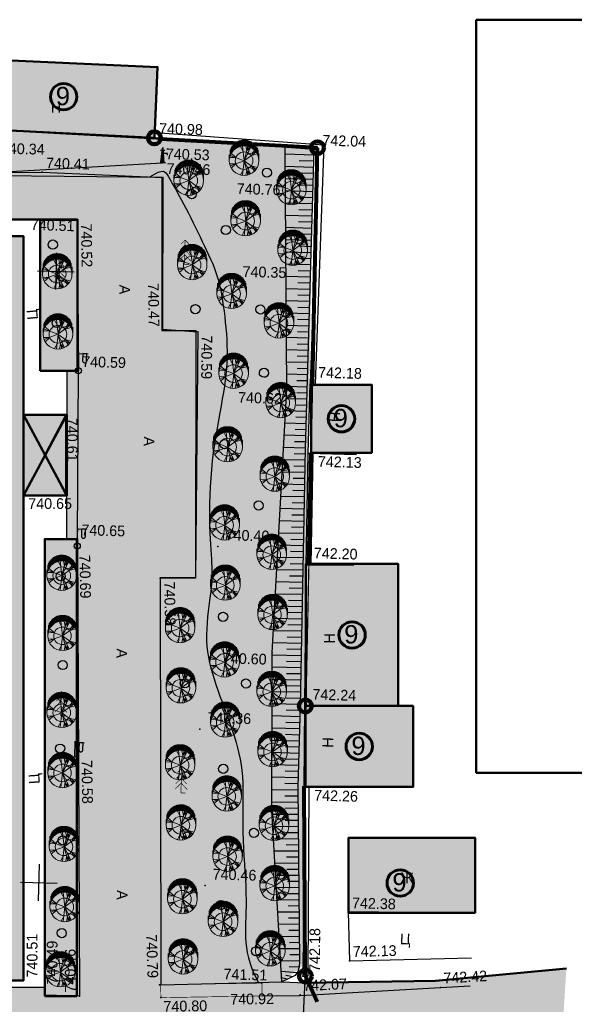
# Model space of a CAD drawing. Header units: millimetres. Extents: x -257011 to 237647566, y 2784933 to 6706507.
# Tile 129 of 256: x 9352182 to 9397534, y 5106666 to 5187157. Entities that reach past the tile are written whole.
import ezdxf

# ---------------------------------------------------------------- set-up
doc = ezdxf.new("R2010")
doc.units = ezdxf.units.MM
doc.header["$LTSCALE"] = 1000
doc.header["$PDMODE"] = 32
doc.header["$PDSIZE"] = 0.3
for name, pattern in [('Д_ТРОТ_ТРУБА', [3, 1.5, -1.5]), ('ДОРОГИ_СТРОЯЩ', [9, 8, -1]), ('Контура низ откосов  Штриховая 0.1-0.5 - - - - - - -', [0.6, 0.1, -0.5]), ('НАВЕС_ОПОРЫ', [3, 2, -1]), ('ОТКОС_НИЗ', [1.2, 0.2, -1])]:
    doc.linetypes.add(name, pattern=pattern)
for name, color, linetype in [('(001) Сетка', 92, 'Continuous'), ('(002) Рамка', 7, 'Continuous'), ('(004) Точки рельефа', 7, 'Continuous'), ('(007) Здания', 7, 'Continuous'), ('(014) Водопровод', 5, 'ИК_Водопровод -------в--------'), ('(022) Возд. Линии', 7, 'Continuous'), ('(025) Дорога', 7, 'Continuous'), ('(028) Гидротехн.', 7, 'Continuous'), ('(031) Горизонтали', 42, 'Continuous'), ('(035) Откосы', 7, 'Continuous'), ('(038) Деревья', 7, 'Continuous'), ('(040) Ограда', 7, 'Continuous'), ('TREE', 74, 'Continuous')]:
    doc.layers.add(name, color=color, linetype=linetype)
doc.layers.add('.', color=7, linetype='Continuous', lineweight=15)
doc.layers.add('Ф А С А Д', color=250, linetype='Continuous', lineweight=15)
doc.styles.add('ATTR', font='romans.shx', dxfattribs={"width": 0.8, "height": 0.470416})
doc.styles.add('BM-431', font='txt')
doc.styles.add('D-431', font='txt', dxfattribs={"width": 2})
doc.styles.add('P-131', font='txt')
doc.styles.add('Roman', font='romans')
doc.styles.add('S', font='txtwr', dxfattribs={"oblique": 15})
doc.styles.get("Standard").update_dxf_attribs({"font": 'ARIALN.TTF'})
doc.linetypes.add('FENCELINE2', pattern='A,6.35,-2.54,[132,ltypeshp.shx,S=2.54,R=0,X=-2.54,Y=0],-2.54,25.4', length=36.83)
doc.linetypes.add('KANALIS_K', pattern='A,1,["<",Standard,S=1.8,R=0,X=-0.9,Y=-0.9],3,-1,["К",Standard,S=1.8,R=0,X=-0.9,Y=-0.9],-1,10', length=16)
doc.linetypes.add('ИК_Водопровод -------в--------', pattern='A,9,-0.6,["В",Standard,S=1.2,R=0,X=0,Y=-0.6],-1.2', length=10.8)
doc.linetypes.add('ОГРАДА_БЕТ', pattern='A,4,["|",Standard,S=0.8,R=0,X=0,Y=-0.8],4', length=8)
picture_1 = doc.add_image_def('image6.png', size_in_pixel=(1429, 926))
pattern_1 = [(311, (-992257.5, -556265.4), (415.09027, 360.832466), []), (311, (-992284.55, -556652.2), (415.09027, 360.832466), [550, -275])]

# ---------------------------------------------------------------- blocks, each defined once
blk = doc.blocks.new('f')
at = {"layer": '(022) Возд. Линии'}
for points in [[(0, 0.25), (0, 1.5)], [(0, 1.4), (0.75, 1.4)]]:
    blk.add_lwpolyline(points, dxfattribs=at)
blk.add_lwpolyline([(0.4875, 0.65), (0.4875, 0.65, 0.4142136), (0.65, 0.8125), (0.65, 1.4), (0.325, 1.4), (0.325, 0.8125, 0.4142136)], format="xyb", close=True, dxfattribs=at)
blk.add_circle((0, 0), 0.25, dxfattribs=at)
blk = doc.blocks.new('I03042')
for p, q in [((-0.13, 2.1), (0.62, 2.1)), ((0.14, 0), (0.14, 1.66)), ((0.15, 0), (0.15, 1.76)), ((0.16, 0), (0.16, 1.86)), ((0.17, 0), (0.17, 1.96)), ((0.18, 0), (0.18, 2.06)), ((0.19, 0), (0.19, 2.16)), ((0.2, 0), (0.2, 2.26)), ((0.22, 0), (0.22, 2.36)), ((0.23, 0), (0.23, 2.47)), ((0.24, 0), (0.24, 2.56)), ((0.25, 0), (0.25, 2.45)), ((0.26, 0), (0.26, 2.35)), ((0.27, 0), (0.27, 2.25)), ((0.28, 0), (0.28, 2.15)), ((0.29, 0), (0.29, 2.04)), ((0.3, 0), (0.3, 1.94)), ((0.31, 0), (0.31, 1.84)), ((0.32, 0), (0.32, 1.74)), ((0.33, 0), (0.33, 1.63)), ((-0.02, 0), (-0.02, 0.03)), ((-0.01, 0), (-0.01, 0.13)), ((0, 0), (0, 0.24)), ((0.01, 0), (0.01, 0.34)), ((0.02, 0), (0.02, 0.44)), ((0.03, 0), (0.03, 0.54)), ((0.04, 0), (0.04, 0.64)), ((0.05, 0), (0.05, 0.74)), ((0.06, 0), (0.06, 0.84)), ((0.07, 0), (0.07, 0.95)), ((0.08, 0), (0.08, 1.05)), ((0.09, 0), (0.09, 1.15)), ((0.1, 0), (0.1, 1.25)), ((0.11, 0), (0.11, 1.35)), ((0.12, 0), (0.12, 1.45)), ((0.13, 0), (0.13, 1.55)), ((0.34, 0), (0.34, 1.53)), ((0.35, 0), (0.35, 1.43)), ((0.36, 0), (0.36, 1.33)), ((0.37, 0), (0.37, 1.22)), ((0.38, 0), (0.38, 1.12)), ((0.39, 0), (0.39, 1.02)), ((0.4, 0), (0.4, 0.92)), ((0.41, 0), (0.41, 0.81)), ((0.42, 0), (0.42, 0.71)), ((0.43, 0), (0.43, 0.61)), ((0.44, 0), (0.44, 0.51)), ((0.45, 0), (0.45, 0.4)), ((0.46, 0), (0.46, 0.3)), ((0.47, 0), (0.47, 0.2)), ((0.48, 0), (0.48, 0.1)), ((0.49, -0.01), (0.49, 0))]:
    blk.add_line(p, q)
blk.add_lwpolyline([(0.82, 0), (-0.02, 0), (0.24, 2.56), (0.49, -0.03)])
for points in [[(0.31, 1.7), (0.31, 1.5), (1.09, 1.7), (0.9, 1.5)], [(1.09, 1.7), (0.9, 1.5), (1.12, 1.27), (0.92, 1.26)]]:
    blk.add_trace(points)
at = {"color": 4, "style": 'S', "oblique": 15}
blk.add_attdef('Z', (1.72, -0.16), '', height=2, dxfattribs=at)
blk = doc.blocks.new('d')
at = {"layer": '(038) Деревья', "color": 30}
blk.add_ellipse((0, 0), major_axis=(0.265, 0.265), ratio=1, start_param=5.497787, end_param=11.780972, dxfattribs=at)
blk = doc.blocks.new('ell')
at = {"const_width": 0.05}
for points in [[(0, 1.6), (-0.386, 1.214)], [(0, 2), (-0.329, 1.671)], [(0, 0), (0, 2)], [(0, 2), (0.329, 1.671)], [(0, 1.6), (0.386, 1.214)], [(0, 0.8), (-0.5, 0.3)], [(0, 1.2), (-0.443, 0.757)], [(0, 1.2), (0.443, 0.757)], [(0, 0.8), (0.5, 0.3)], [(0, 0), (0.375, 0)]]:
    blk.add_lwpolyline(points, dxfattribs=at)
blk = doc.blocks.new('Setka')
at = {"layer": '(001) Сетка'}
for p, q in [((0, 1.5), (0, -1.5)), ((-1.5, 0), (1.5, 0))]:
    blk.add_line(p, q, dxfattribs=at)
blk = doc.blocks.new('kjvklglhl')
at = {"layer": '(004) Точки рельефа'}
for p in [(397.639, 535.96), (411.014, 535.369), (398.253, 533.905), (388.476, 532.88), (398.347, 532.707), (408.346, 532.7), (391.437, 529.036), (387.082, 527.599), (404.481, 524.259), (398.669, 520.315), (401.552, 520.184), (391.887, 516.738), (410.884, 516.202), (408.959, 515.7), (390.932, 513.107), (410.879, 510.505), (391.156, 506.543), (392.192, 502.402), (392.209, 502.981), (403.701, 502.698), (410.945, 501.418), (399.056, 499.965), (408.377, 494.146), (411.16, 489.868), (402.63, 487.73), (392.472, 484.94), (411.313, 483.272), (403.419, 474.946), (415.187, 473.122), (415.404, 469.123), (411.633, 467.784), (408.294, 467.109), (422.893, 467.155), (388.79, 466.813), (399.939, 466.739), (411.44, 466.227), (390.575, 465.609), (393.417, 465.63), (400.071, 465.691)]:
    blk.add_point(p, dxfattribs=at)
at = {"layer": '(007) Здания'}
for points in [[(382.7, 539.984), (382.634, 536.225), (397.62, 535.96), (397.687, 539.719)], [(397.62, 535.96), (411.014, 535.369), (410.872, 516.202)], [(414.801, 510.502), (410.868, 510.505), (410.872, 516.202), (414.806, 516.199)], [(411.346, 501.403), (411.268, 510.509)], [(415.064, 489.945), (411.163, 489.871), (410.946, 501.4), (414.846, 501.474)], [(415.188, 483.351), (411.288, 483.278), (411.163, 489.871), (415.064, 489.945)], [(411.288, 483.278), (411.633, 467.784)], [(425.143, 473.31), (415.187, 473.122), (415.079, 478.856)], [(411.633, 467.784), (412.033, 467.793)]]:
    blk.add_lwpolyline(points, dxfattribs=at)
blk.add_lwpolyline([(380.475, 527.413), (382.185, 466.617), (388.791, 466.802), (387.082, 527.599)], close=True, dxfattribs=at)
at = {"layer": '(007) Здания', "color": 0, "linetype": 'НАВЕС_ОПОРЫ'}
blk.add_lwpolyline([(391.156, 506.543), (390.972, 513.108), (387.492, 513.011), (387.676, 506.445)], close=True, dxfattribs=at)
for points in [[(387.492, 513.011), (391.156, 506.543)], [(387.676, 506.445), (390.972, 513.108)]]:
    blk.add_lwpolyline(points, dxfattribs=at)
at = {"layer": '(014) Водопровод', "ltscale": 0.5, "flags": 128}
blk.add_lwpolyline([(313.499, 509.603), (334.539, 512.433), (333.84, 528.157), (363.046, 530.904), (398.253, 533.905)], dxfattribs=at)
at = {"layer": '(025) Дорога', "linetype": 'Д_ТРОТ_ТРУБА', "flags": 128}
for points in [[(306.476, 535.529), (305.9, 533.631), (321.717, 532.149), (330.387, 530.721), (388.476, 532.88), (398.347, 532.707), (398.669, 520.315), (401.552, 520.184), (401.938, 500.043), (399.056, 499.965), (400.025, 466.742)], [(393.417, 465.63), (390.565, 465.619), (389.517, 502.905), (392.209, 502.981), (393.417, 465.63)], [(415.187, 473.122), (415.404, 469.123), (425.38, 469.664)], [(408.34, 466.058), (411.44, 466.195), (422.893, 467.155), (425.324, 467.359)]]:
    blk.add_lwpolyline(points, dxfattribs=at)
at = {"layer": '(025) Дорога', "linetype": 'Контура низ откосов  Штриховая 0.1-0.5 - - - - - - -'}
for points in [[(378.93, 529.121), (388.474, 528.958)], [(392.209, 502.981), (391.887, 516.738)]]:
    blk.add_lwpolyline(points, dxfattribs=at)
at = {"layer": '(025) Дорога', "linetype": 'Д_ТРОТ_ТРУБА', "flags": 128}
blk.add_lwpolyline([(391.887, 516.738), (388.796, 516.656), (388.474, 528.958), (391.437, 529.036)], close=True, dxfattribs=at)
at = {"layer": '(025) Дорога', "linetype": 'Д_ТРОТ_ТРУБА', "ltscale": 1000, "const_width": 0.05, "flags": 128}
blk.add_lwpolyline([(408.294, 467.109), (400.025, 466.742), (400.071, 465.691), (408.34, 466.058)], close=True, dxfattribs=at)
at = {"layer": '(031) Горизонтали', "flags": 128}
blk.add_lwpolyline([(397.28, 532.725), (397.653, 532.968), (397.946, 533.127), (398.172, 533.21), (398.346, 533.226), (398.48, 533.187), (398.587, 533.101), (398.682, 532.977), (398.776, 532.825), (398.881, 532.653), (398.999, 532.462), (399.129, 532.252), (399.27, 532.023), (399.421, 531.773), (399.583, 531.503), (399.753, 531.212), (399.933, 530.899), (400.12, 530.565), (400.313, 530.214), (400.512, 529.848), (400.713, 529.472), (400.917, 529.09), (401.121, 528.704), (401.323, 528.32), (401.523, 527.941), (401.718, 527.569), (401.908, 527.206), (402.092, 526.85), (402.267, 526.501), (402.434, 526.158), (402.59, 525.82), (402.736, 525.487), (402.868, 525.159), (402.988, 524.833), (403.096, 524.507), (403.193, 524.178), (403.282, 523.842), (403.364, 523.495), (403.44, 523.135), (403.513, 522.757), (403.583, 522.358), (403.653, 521.936), (403.721, 521.494), (403.785, 521.036), (403.844, 520.566), (403.896, 520.088), (403.939, 519.606), (403.972, 519.124), (403.993, 518.647), (404, 518.177), (403.995, 517.711), (403.977, 517.245), (403.946, 516.773), (403.905, 516.293), (403.851, 515.799), (403.788, 515.286), (403.714, 514.751), (403.631, 514.19), (403.541, 513.603), (403.448, 512.994), (403.354, 512.364), (403.263, 511.714), (403.178, 511.048), (403.101, 510.367), (403.037, 509.673), (402.987, 508.969), (402.951, 508.261), (402.928, 507.557), (402.916, 506.862), (402.916, 506.184), (402.925, 505.531), (402.942, 504.908), (402.968, 504.323), (402.999, 503.781), (403.035, 503.281), (403.074, 502.82), (403.114, 502.395), (403.153, 502.003), (403.19, 501.641), (403.221, 501.307), (403.247, 500.997), (403.264, 500.707), (403.274, 500.432), (403.275, 500.162), (403.27, 499.891), (403.256, 499.611), (403.236, 499.315), (403.209, 498.994), (403.175, 498.64), (403.135, 498.25), (403.092, 497.826), (403.051, 497.377), (403.014, 496.908), (402.985, 496.427), (402.969, 495.94), (402.969, 495.454), (402.988, 494.976), (403.029, 494.511), (403.093, 494.057), (403.176, 493.612), (403.279, 493.172), (403.399, 492.734), (403.534, 492.295), (403.685, 491.851), (403.848, 491.4), (404.022, 490.94), (404.205, 490.471), (404.394, 489.997), (404.585, 489.519), (404.776, 489.041), (404.964, 488.565), (405.146, 488.093), (405.32, 487.629), (405.481, 487.173), (405.631, 486.722), (405.767, 486.274), (405.889, 485.825), (405.996, 485.371), (406.088, 484.908), (406.164, 484.434), (406.223, 483.943), (406.265, 483.434), (406.293, 482.906), (406.312, 482.36), (406.325, 481.797), (406.335, 481.217), (406.347, 480.62), (406.365, 480.009), (406.392, 479.382), (406.431, 478.742), (406.48, 478.094), (406.535, 477.444), (406.593, 476.799), (406.651, 476.165), (406.704, 475.548), (406.75, 474.955), (406.786, 474.392), (406.808, 473.863), (406.819, 473.366), (406.823, 472.896), (406.823, 472.448), (406.823, 472.02), (406.825, 471.605), (406.834, 471.2), (406.853, 470.799), (406.886, 470.399), (406.939, 469.994), (407.018, 469.577), (407.129, 469.141), (407.28, 468.682), (407.476, 468.192), (407.724, 467.666), (408.03, 467.097)], dxfattribs=at)
at = {"layer": '(035) Откосы'}
for p, q in [((410.611, 534.887), (408.286, 534.887)), ((410.611, 533.889), (408.321, 533.889)), ((410.611, 534.388), (409.457, 534.388)), ((410.611, 532.891), (408.356, 532.891)), ((410.611, 533.39), (409.475, 533.39)), ((410.611, 532.392), (409.492, 532.392)), ((410.611, 531.892), (408.391, 531.892)), ((410.611, 531.393), (409.51, 531.393)), ((410.611, 530.894), (408.426, 530.894)), ((410.611, 529.896), (408.461, 529.896)), ((410.611, 530.395), (409.527, 530.395)), ((410.611, 528.897), (408.496, 528.897)), ((410.611, 529.397), (409.545, 529.397)), ((410.611, 528.398), (409.562, 528.398)), ((410.611, 527.899), (408.531, 527.899)), ((410.611, 527.4), (409.58, 527.4)), ((410.611, 526.901), (408.566, 526.901)), ((410.611, 525.902), (408.601, 525.902)), ((410.611, 526.402), (409.597, 526.402)), ((410.611, 524.904), (408.636, 524.904)), ((410.611, 525.403), (409.615, 525.403)), ((410.611, 524.405), (409.632, 524.405)), ((410.611, 523.906), (408.671, 523.906)), ((410.611, 523.407), (409.65, 523.407)), ((410.611, 522.907), (408.706, 522.907)), ((410.611, 522.408), (409.668, 522.408)), ((410.611, 521.909), (408.741, 521.909)), ((410.611, 520.911), (408.776, 520.911)), ((410.611, 521.41), (409.685, 521.41)), ((410.611, 520.412), (409.703, 520.412)), ((410.611, 519.912), (408.811, 519.912)), ((410.611, 519.413), (409.72, 519.413)), ((410.611, 518.914), (408.846, 518.914)), ((410.611, 518.415), (409.738, 518.415)), ((410.611, 517.916), (408.881, 517.916)), ((410.611, 516.917), (408.916, 516.917)), ((410.611, 517.417), (409.755, 517.417)), ((410.611, 516.418), (409.773, 516.418)), ((410.611, 515.919), (408.951, 515.919)), ((410.611, 515.42), (409.781, 515.42)), ((410.611, 514.921), (408.938, 514.921)), ((410.611, 514.422), (409.768, 514.422)), ((410.611, 513.922), (408.911, 513.922)), ((410.611, 512.924), (408.884, 512.924)), ((410.611, 513.423), (409.754, 513.423)), ((410.611, 511.926), (408.857, 511.926)), ((410.611, 512.425), (409.741, 512.425)), ((410.611, 511.427), (409.727, 511.427)), ((410.611, 510.927), (408.83, 510.927)), ((410.615, 510.428), (409.715, 510.421)), ((410.618, 509.929), (408.803, 509.915)), ((410.626, 508.931), (408.776, 508.917)), ((410.622, 509.43), (409.706, 509.423)), ((410.634, 507.933), (408.749, 507.918)), ((410.63, 508.432), (409.696, 508.425)), ((410.637, 507.433), (409.686, 507.426)), ((410.641, 506.934), (408.722, 506.92)), ((410.645, 506.435), (409.677, 506.428)), ((410.649, 505.936), (408.695, 505.921)), ((410.657, 504.938), (408.668, 504.922)), ((410.653, 505.437), (409.667, 505.429)), ((410.664, 503.939), (408.641, 503.924)), ((410.66, 504.439), (409.657, 504.431)), ((410.668, 503.44), (409.648, 503.432)), ((410.672, 502.941), (408.614, 502.925)), ((410.676, 502.442), (409.638, 502.434)), ((410.679, 501.943), (408.587, 501.927)), ((410.687, 500.944), (408.56, 500.928)), ((410.683, 501.444), (409.628, 501.436)), ((410.695, 499.946), (408.533, 499.93)), ((410.691, 500.445), (409.619, 500.437)), ((410.698, 499.447), (409.609, 499.439)), ((410.702, 498.948), (408.506, 498.931)), ((410.706, 498.449), (409.599, 498.44)), ((410.71, 497.95), (408.479, 497.932)), ((410.714, 497.45), (409.59, 497.442)), ((410.718, 496.951), (408.452, 496.934)), ((410.725, 495.953), (408.425, 495.935)), ((410.721, 496.452), (409.58, 496.443)), ((410.729, 495.454), (409.57, 495.445)), ((410.733, 494.955), (408.398, 494.937)), ((410.737, 494.455), (409.561, 494.446)), ((410.74, 493.956), (408.383, 493.938)), ((410.744, 493.457), (409.57, 493.448)), ((410.748, 492.958), (408.409, 492.94)), ((410.756, 491.96), (408.435, 491.942)), ((410.752, 492.459), (409.587, 492.45)), ((410.759, 491.461), (409.604, 491.452)), ((410.763, 490.961), (408.462, 490.944)), ((410.767, 490.462), (409.621, 490.453)), ((410.771, 489.963), (408.488, 489.946)), ((410.771, 489.464), (409.636, 489.465)), ((410.771, 488.965), (408.514, 488.966)), ((410.771, 487.966), (408.541, 487.968)), ((410.771, 488.466), (409.649, 488.466)), ((410.77, 487.467), (409.662, 487.468)), ((410.77, 486.968), (408.567, 486.969)), ((410.77, 486.469), (409.675, 486.47)), ((410.769, 485.97), (408.594, 485.971)), ((410.769, 485.471), (409.688, 485.471)), ((410.769, 484.971), (408.62, 484.973)), ((410.768, 483.973), (408.647, 483.974)), ((410.769, 484.472), (409.701, 484.473)), ((410.779, 482.975), (408.675, 482.895)), ((410.768, 483.474), (409.714, 483.475)), ((410.798, 482.476), (409.743, 482.436)), ((410.817, 481.977), (408.702, 481.897)), ((410.836, 481.479), (409.775, 481.438)), ((410.855, 480.98), (408.748, 480.9)), ((410.893, 479.982), (408.833, 479.904)), ((410.874, 480.481), (409.832, 480.441)), ((410.931, 478.985), (408.918, 478.908)), ((410.912, 479.483), (409.894, 479.445)), ((410.95, 478.486), (409.955, 478.448)), ((410.968, 477.987), (409.003, 477.912)), ((410.987, 477.488), (410.016, 477.451)), ((411.006, 476.989), (409.088, 476.916)), ((411.044, 475.992), (409.173, 475.921)), ((411.025, 476.49), (410.078, 476.455)), ((411.082, 474.994), (409.258, 474.925)), ((411.063, 475.493), (410.139, 475.458)), ((411.101, 474.495), (410.201, 474.461)), ((411.12, 473.996), (409.343, 473.929)), ((411.139, 473.498), (410.262, 473.464)), ((411.158, 472.999), (409.428, 472.933)), ((411.177, 472.5), (410.323, 472.468)), ((411.196, 472.001), (409.513, 471.937)), ((411.234, 471.004), (409.598, 470.941)), ((411.215, 471.502), (410.385, 471.471)), ((411.253, 470.505), (410.446, 470.474)), ((411.271, 470.006), (409.682, 469.946)), ((411.29, 469.507), (410.508, 469.477)), ((411.309, 469.008), (409.767, 468.95)), ((411.306, 468.51), (410.476, 468.494)), ((411.147, 468.04), (409.839, 468.107)), ((410.81, 467.701), (410.241, 467.793)), ((410.361, 467.485), (409.885, 467.572))]:
    blk.add_line(p, q, dxfattribs=at)
at = {"layer": '(035) Откосы', "linetype": 'ОТКОС_НИЗ'}
blk.add_lwpolyline([(409.911, 467.269), (408.719, 481.243), (408.377, 494.146), (408.959, 515.7), (408.265, 535.49)], dxfattribs=at)
at = {"layer": '(035) Откосы'}
blk.add_lwpolyline([(410.611, 535.387), (410.611, 510.879), (410.772, 489.864), (410.768, 483.268), (411.311, 468.967), (411.311, 468.528), (411.205, 468.139), (411.005, 467.795), (409.911, 467.269)], dxfattribs=at)
at = {"layer": '(040) Ограда', "linetype": 'ОГРАДА_БЕТ', "ltscale": 0.5, "flags": 128}
for points in [[(397.638, 536.36), (411.417, 535.751), (411.272, 516.199)], [(410.946, 501.4), (410.868, 510.505)], [(411.688, 483.286), (412.033, 467.793)]]:
    blk.add_lwpolyline(points, dxfattribs=at)
at = {"layer": '(001) Сетка'}
for p in [(389.817, 524.81), (389.817, 474.81)]:
    blk.add_blockref('Setka', p, dxfattribs=at)
at = {"layer": '(022) Возд. Линии'}
for p in [(391.887, 516.738), (392.192, 502.402), (392.472, 484.94)]:
    blk.add_blockref('f', p, dxfattribs=at)
at = {"layer": '(028) Гидротехн.', "xscale": 0.5, "yscale": 0.5, "zscale": 0.5}
blk.add_blockref('I03042', (398.148, 533.897), dxfattribs=at)
at = {"layer": '(038) Деревья', "color": 30, "linetype": 'Continuous'}
for p in [(406.846, 533.349), (400.746, 531.418), (403.617, 528.571), (389.512, 526.981), (401.315, 522.026), (406.618, 522.151), (390.015, 520.588), (407.056, 516.991), (403.999, 511.068), (406.931, 506.13), (390.913, 499.899), (404.282, 496.949), (391.282, 492.642), (401.305, 491.428), (406.307, 491.555), (391.263, 485.806), (404.636, 484.536), (407.298, 479.367), (401.663, 479.114), (391.682, 478.312), (404.753, 473.394), (391.814, 470.734), (407.74, 469.693), (402.283, 469.613)]:
    blk.add_blockref('d', p, dxfattribs=at)
at = {"layer": '(038) Деревья', "linetype": 'Continuous'}
for p in [(400.316, 525.648), (390.138, 523.561), (391.238, 488.48), (401.24, 482.457)]:
    blk.add_blockref('ell', p, dxfattribs=at)
at = {"layer": '(004) Точки рельефа', "style": 'D-431'}
for s, p in [('740.98', (397.926, 536.275)), ('742.04', (411.302, 535.684)), ('740.34', (385.042, 534.298)), ('740.53', (398.54, 534.22)), ('740.41', (388.763, 533.195)), ('740.46', (398.635, 533.022)), ('740.76', (404.413, 531.537)), ('740.51', (387.656, 528.116)), ('740.35', (405.081, 524.779)), ('740.59', (392.174, 517.053)), ('742.18', (411.484, 516.712)), ('740.62', (405.005, 514.481)), ('742.13', (411.673, 509.433)), ('740.65', (392.497, 503.296)), ('740.40', (404.301, 503.218)), ('742.20', (411.547, 501.938)), ('740.60', (404.36, 493.144)), ('742.24', (411.76, 490.388)), ('740.36', (403.23, 488.25)), ('742.26', (412.136, 482.146)), ('740.46', (404.019, 475.466)), ('742.38', (415.474, 473.437)), ('741.51', (405.136, 467.33))]:
    blk.add_text(s, height=0.875, dxfattribs=at).set_placement(p)
for s, rotation, p in [('740.52', 272.38371, (391.765, 528.76)), ('740.47', 272.57695, (397.373, 524.041)), ('740.59', 271.09963, (401.872, 519.903)), ('740.61', 271.95798, (391.05, 512.85)), ('740.65', 1.61068, (388.105, 505.32)), ('740.69', 272.73669, (392.393, 501.692)), ('740.58', 272.6996, (399.384, 499.692)), ('740.58', 272.52268, (393.038, 484.916)), ('742.18', 91.27766, (413.015, 468.162)), ('740.51', 91.61068, (389.938, 467.05)), ('740.49', 91.72353, (391.596, 466.531)), ('740.79', 273.44629, (398.722, 470.815)), ('742.13', 3.10564, (415.674, 469.453)), ('740.46', 91.85225, (393.093, 465.907)), ('742.42', 4.79469, (423.153, 467.493)), ('742.07', 4.02401, (411.705, 466.562)), ('740.92', 2.53571, (405.758, 465.275)), ('740.80', 2.53571, (400.317, 464.542))]:
    blk.add_text(s, height=0.875, rotation=rotation, dxfattribs=at).set_placement(p)
at = {"layer": '(007) Здания', "color": 0, "linetype": 'Continuous', "style": 'P-131'}
blk.add_text('Н', height=0.88, dxfattribs=at).set_placement((389.026, 537.766))
for rotation, p in [(89.95374, (413.38, 513.12)), (91.0815, (413.477, 495.021)), (91.0815, (413.582, 486.506))]:
    blk.add_text('Н', height=0.88, rotation=rotation, dxfattribs=at).set_placement(p)
at = {"layer": '(007) Здания', "color": 0, "style": 'P-131'}
blk.add_text('Ж', height=0.88, dxfattribs=at).set_placement((419.371, 475.607))
at = {"layer": '(025) Дорога', "linetype": 'ДОРОГИ_СТРОЯЩ', "style": 'BM-431'}
for s, rotation, p in [('A', 270, (395.045, 523.852)), ('Ц', 96.99086, (388.469, 520.844)), ('A', 270, (397.39, 511.505)), ('A', 270, (395.645, 494.123)), ('Ц', 95.59058, (389.69, 482.899)), ('A', 270, (396.232, 474.378))]:
    blk.add_text(s, height=0.875, rotation=rotation, dxfattribs=at).set_placement(p)
blk.add_text('Ц', height=0.875, dxfattribs=at).set_placement((419.478, 470.606))
blk = doc.blocks.new('dhdyfh')
at = {"layer": 'TREE', "color": 92, "lineweight": 20}
for p, q in [((10253914, 5666083), (10253914, 5666567)), ((10253975, 5666109), (10253975, 5666601)), ((10254035, 5666629), (10254035, 5666140)), ((10254096, 5666652), (10254096, 5666163)), ((10254156, 5666184), (10254156, 5666675)), ((10254217, 5666691), (10254217, 5666204)), ((10254277, 5666217), (10254277, 5666705)), ((10254338, 5666714), (10254338, 5666227)), ((10254398, 5666235), (10254398, 5666724)), ((10254459, 5666724), (10254459, 5666238)), ((10254519, 5666243), (10254519, 5666724)), ((10254580, 5666724), (10254580, 5666240)), ((10254640, 5666233), (10254640, 5666724)), ((10254701, 5666717), (10254701, 5666227)), ((10254761, 5666215), (10254761, 5666706)), ((10254822, 5666693), (10254822, 5666199)), ((10254882, 5666186), (10254882, 5666674)), ((10254943, 5666652), (10254943, 5666166)), ((10255003, 5666140), (10255003, 5666629)), ((10255064, 5666601), (10255064, 5666114)), ((10255125, 5666081), (10255125, 5666565)), ((10253370, 5665419), (10253370, 5665908)), ((10253430, 5665555), (10253430, 5666052)), ((10253491, 5665666), (10253491, 5666158)), ((10253551, 5665761), (10253551, 5666240)), ((10253612, 5665831), (10253612, 5666323)), ((10253672, 5665895), (10253672, 5666384)), ((10253733, 5665949), (10253733, 5666439)), ((10253793, 5665998), (10253793, 5666487)), ((10253854, 5666529), (10253854, 5666039)), ((10254443, 5665800), (10254236, 5666193)), ((10254532, 5665031), (10254393, 5666223)), ((10254522, 5665028), (10254837, 5666198)), ((10254522, 5665031), (10255054, 5666100)), ((10254739, 5665821), (10254650, 5666236)), ((10254739, 5665828), (10254966, 5666152)), ((10254778, 5665531), (10255478, 5665762)), ((10254897, 5665793), (10254946, 5666154)), ((10255123, 5665467), (10255340, 5665898)), ((10255185, 5666529), (10255185, 5666042)), ((10255212, 5665677), (10255390, 5665854)), ((10255246, 5665998), (10255246, 5666487)), ((10255306, 5666441), (10255306, 5665949)), ((10255367, 5665893), (10255367, 5666384)), ((10255427, 5666323), (10255427, 5665828)), ((10255488, 5665756), (10255488, 5666256)), ((10255548, 5666158), (10255548, 5665664)), ((10255609, 5665574), (10255609, 5666055)), ((10255669, 5665911), (10255669, 5665409)), ((10253309, 5665030), (10253309, 5665514)), ((10253851, 5665282), (10253348, 5665297)), ((10254519, 5665030), (10253387, 5665451)), ((10253851, 5665290), (10253466, 5665636)), ((10254522, 5665028), (10255488, 5665736)), ((10255133, 5665459), (10255577, 5665590)), ((10255730, 5665030), (10255730, 5665615))]:
    blk.add_line(p, q, dxfattribs=at)
at = {"layer": 'TREE', "color": 30, "lineweight": 20, "true_color": 0xf8991e}
for p, q in [((10254519, 5665030), (10253387, 5664608)), ((10254532, 5665028), (10254393, 5663836)), ((10254522, 5665031), (10254837, 5663861)), ((10254522, 5665031), (10255488, 5664323)), ((10254522, 5665028), (10255054, 5663959)), ((10253851, 5664777), (10253348, 5664762)), ((10253851, 5664769), (10253466, 5664423)), ((10254443, 5664259), (10254236, 5663866)), ((10254739, 5664238), (10254650, 5663823)), ((10254739, 5664231), (10254966, 5663908)), ((10254778, 5664528), (10255478, 5664297)), ((10254897, 5664266), (10254946, 5663905)), ((10255123, 5664592), (10255340, 5664161)), ((10255133, 5664600), (10255577, 5664469)), ((10255212, 5664382), (10255390, 5664205))]:
    blk.add_line(p, q, dxfattribs=at)
blk.add_circle((10254519, 5665030), 1210, dxfattribs=at)
at = {"layer": 'TREE', "color": 92, "lineweight": 20}
blk.add_circle((10254519, 5665030), 720, dxfattribs=at)
at = {"layer": 'TREE', "color": 30, "lineweight": 20, "true_color": 0xf8991e, "style": 'ATTR', "width": 0.8, "flags": 9}
for p in [(10254522, 5665031), (10254522, 5665028)]:
    blk.add_attdef('ESTCODE', p, '', height=14.1, rotation=90, dxfattribs=at)
blk = doc.blocks.new('rfregd')
at = {"layer": '.', "lineweight": 50, "ltscale": 1000, "transparency": 33554687}
h = blk.add_hatch(color=256, dxfattribs=at)
h.dxf.hatch_style = 1
h.set_gradient(color1=(132, 132, 132), color2=(132, 132, 132), tint=1)
edge = h.paths.add_edge_path()
edge.add_line((9300965.6, 5093610.5), (9336928.5, 5094386.8))
edge.add_line((9336928.5, 5094386.8), (9336928.5, 5096299.4))
edge.add_line((9336928.5, 5096299.4), (9353071, 5096299.4))
edge.add_line((9353071, 5096299.4), (9353071, 5095582.8))
edge.add_line((9353071, 5095582.8), (9355697.3, 5095582.8))
edge.add_line((9355697.3, 5095582.8), (9355697.3, 5132933))
edge.add_line((9355697.3, 5132933), (9354882, 5132948.3))
edge.add_line((9354882, 5132948.3), (9354907.6, 5146710.3))
edge.add_line((9354907.6, 5146710.3), (9355747.7, 5146710.3))
edge.add_line((9355747.7, 5146710.3), (9355747.7, 5159068.8))
edge.add_line((9355747.7, 5159068.8), (9300083.3, 5159068.8))
edge.add_arc((9300146.7, 5157667.5), 1402.7, 92.588803, 177.776292)
edge.add_line((9298745, 5157722), (9298745, 5163180.1))
edge.add_line((9298745, 5163180.1), (9362653.4, 5162525.8))
edge.add_line((9362653.4, 5162525.8), (9362653.4, 5149977.2))
edge.add_line((9362653.4, 5149977.2), (9365428.3, 5149977.2))
edge.add_line((9365428.3, 5149977.2), (9365407.3, 5129768.8))
edge.add_line((9365407.3, 5129768.8), (9362523.2, 5129765.8))
edge.add_line((9362523.2, 5129765.8), (9362558, 5096504.4))
edge.add_line((9362558, 5096504.4), (9372517.7, 5096754.6))
edge.add_line((9372517.7, 5096754.6), (9374343.8, 5096666.4))
edge.add_line((9374343.8, 5096666.4), (9374301.5, 5095789.9))
edge.add_line((9374301.5, 5095789.9), (9374125.4, 5092148.3))
edge.add_line((9374125.4, 5092148.3), (9370781.8, 5092415.2))
edge.add_line((9370781.8, 5092415.2), (9370570.7, 5090644.2))
edge.add_line((9370570.7, 5090644.2), (9300416.5, 5089116.5))
edge.add_line((9300416.5, 5089116.5), (9298996.1, 5088355.4))
edge.add_line((9298996.1, 5088355.4), (9296234.2, 5084959.1))
edge.add_line((9296234.2, 5084959.1), (9294245, 5086345.3))
edge.add_line((9294245, 5086345.3), (9294245, 5135194.4))
edge.add_line((9294245, 5135194.4), (9298745, 5135194.4))
edge.add_line((9298745, 5135194.4), (9298745, 5095642.2))
edge.add_arc((9300842.8, 5095705.7), 2098.7, 181.732534, 273.355324)
h = blk.add_hatch(color=256, dxfattribs=at)
h.dxf.hatch_style = 1
h.set_gradient(color1=(132, 132, 132), color2=(132, 132, 132), tint=1)
h.paths.add_polyline_path([(9374343.8, 5096666.4), (9374125.4, 5092148.3), (9373974, 5090479), (9395401.9, 5092522.4), (9395729.4, 5097833.3), (9385015.4, 5096811.6)])
at = {"linetype": 'KANALIS_K', "ltscale": 1000}
h = blk.add_hatch(dxfattribs=at)
h.set_pattern_fill('JIS_STN_1E', color=252, scale=550, angle=266, style=0)
h.set_pattern_definition(pattern_1)
h.paths.add_polyline_path([(9377919.5, 5102391), (9388260.2, 5102391), (9388260.2, 5108524), (9377919.5, 5108524)])
h.paths.add_polyline_path([(9374386.9, 5119295.2), (9383199.9, 5119295.2), (9383199.9, 5112671.2), (9374386.9, 5112671.2)])
h.paths.add_polyline_path([(9374435.1, 5119295.2), (9381978.8, 5119295.2), (9381978.8, 5130902.3), (9374435.1, 5130902.3)])
h.paths.add_polyline_path([(9374863.8, 5139992), (9379819.1, 5139992), (9379819.1, 5145559), (9374863.8, 5145559)])
h.paths.add_polyline_path([(9347042, 5166488.3), (9362046.4, 5165735.8), (9362308.2, 5171524.7), (9347314.6, 5172201)])
h.paths.add_polyline_path([(9293376.9, 5167623.2), (9297910.2, 5167623.2), (9297910.2, 5171477.5), (9293376.9, 5171477.5)])
at = {"lineweight": 50}
h = blk.add_hatch(color=1, dxfattribs=at)
h.set_gradient(color1=(255, 255, 255), one_color=1, tint=1)
h.paths.add_polyline_path([(9353542.8, 5169103.2, 1), (9355704.2, 5169103.2, 1)])
at = {"linetype": 'KANALIS_K', "ltscale": 1000}
h = blk.add_hatch(dxfattribs=at)
h.set_pattern_fill('JIS_STN_1E', color=252, scale=550, angle=266, style=0)
h.set_pattern_definition(pattern_1)
h.paths.add_polyline_path([(9303308.8, 5146600.8), (9338149.2, 5146600.8), (9338149.2, 5150230.9), (9344706.7, 5150230.9), (9344706.7, 5157700.9), (9351330.7, 5157700.9), (9351338, 5143092.8), (9354876.9, 5143092.8), (9354876.9, 5136490.8), (9351330.7, 5136490.8), (9351330.7, 5096842.2), (9344749.3, 5096842.2), (9344749.3, 5103031.7), (9339084.1, 5103031.7), (9339084.1, 5107134), (9304245, 5107134), (9304245, 5120104.8), (9344703.8, 5120104.8), (9344703.8, 5133802.6), (9303308.8, 5133802.6)])
at = {"lineweight": 50}
h = blk.add_hatch(color=1, dxfattribs=at)
h.set_gradient(color1=(255, 255, 255), one_color=1, tint=1)
h.paths.add_polyline_path([(9376260.8, 5142775.5, 1), (9378422.2, 5142775.5, 1)])
h = blk.add_hatch(color=1, dxfattribs=at)
h.set_gradient(color1=(255, 255, 255), one_color=1, tint=1)
h.paths.add_polyline_path([(9377126.3, 5125098.7, 1), (9379287.6, 5125098.7, 1)])
h = blk.add_hatch(color=1, dxfattribs=at)
h.set_gradient(color1=(255, 255, 255), one_color=1, tint=1)
h.paths.add_polyline_path([(9377712.7, 5115983.2, 1), (9379874.1, 5115983.2, 1)])
h = blk.add_hatch(color=1, dxfattribs=at)
h.set_gradient(color1=(255, 255, 255), one_color=1, tint=1)
h.paths.add_polyline_path([(9381065, 5104822, 1), (9383226.4, 5104822, 1)])
at = {"layer": 'Ф А С А Д', "linetype": 'KANALIS_K', "ltscale": 1000}
h = blk.add_hatch(dxfattribs=at)
h.set_pattern_fill('CROSS', color=92, scale=40, angle=95)
h.set_pattern_definition([(95, (-992257.5, -556265.4), (-275.171012, 230.8958947), [127, -381]), (185, (-992199.77, -556196.6), (-230.8958947, -275.171012), [127, -381])])
h.paths.add_polyline_path([(9298745, 5156393.3), (9327763.9, 5156913.2), (9327763.9, 5148430.3), (9298745, 5148430.3)], flags=17)
h.paths.add_polyline_path([(9298745, 5132295.9), (9342603.2, 5132295.9), (9342603.2, 5121390), (9298745, 5121390)], flags=17)
h.paths.add_polyline_path([(9298745, 5134143.9), (9302482.1, 5134143.9), (9302482.1, 5137555.3), (9300614, 5137555.3), (9300614, 5141082.2), (9302482.1, 5141082.2), (9302482.1, 5146582.3), (9298745, 5146582.3)], flags=17)
h.paths.add_polyline_path([(9298745, 5107508), (9302482.1, 5107508), (9302482.1, 5112310.9), (9301501.8, 5112310.9), (9301501.8, 5115837.9), (9302482.1, 5115837.9), (9302482.1, 5119557.5), (9298745, 5119557.5)], flags=17)
edge = h.paths.add_edge_path()
edge.add_line((9300965.6, 5093610.5), (9336928.5, 5094386.8))
edge.add_line((9336928.5, 5094386.8), (9336928.5, 5105783.9))
edge.add_line((9336928.5, 5105783.9), (9298745, 5105783.9))
edge.add_line((9298745, 5105783.9), (9298745, 5095642.2))
edge.add_arc((9300842.8, 5095705.7), 2098.7, 181.732534, 273.355324)
h.paths.add_polyline_path([(9353079, 5095582.8), (9355697.3, 5095582.8), (9355697.3, 5132933), (9353079, 5132933)])
edge = h.paths.add_edge_path()
edge.add_line((9257090.4, 5158217.3), (9228094.9, 5158217.8))
edge.add_line((9228094.9, 5158217.8), (9258472, 5167702.7))
edge.add_line((9258472, 5167702.7), (9265169.7, 5168095.6))
edge.add_line((9265169.7, 5168095.6), (9347042, 5166488.3))
edge.add_line((9347042, 5166488.3), (9362653.4, 5165705.3))
edge.add_line((9362653.4, 5165705.3), (9374996.8, 5164845.5))
edge.add_line((9374996.8, 5164845.5), (9374101.9, 5098008.1))
edge.add_line((9374101.9, 5098008.1), (9372517.7, 5096754.6))
edge.add_line((9372517.7, 5096754.6), (9362541.6, 5096504.7))
edge.add_line((9362541.6, 5096504.7), (9362541.6, 5129768.8))
edge.add_line((9362541.6, 5129768.8), (9365428.3, 5129768.8))
edge.add_line((9365428.3, 5129768.8), (9365428.3, 5149977.2))
edge.add_line((9365428.3, 5149977.2), (9362653.4, 5149977.2))
edge.add_line((9362653.4, 5149977.2), (9362653.4, 5162525.8))
edge.add_line((9362653.4, 5162525.8), (9298745, 5163180.1))
edge.add_line((9298745, 5163180.1), (9298745, 5166594.4))
edge.add_line((9298745, 5166594.4), (9259045, 5166594.4))
edge.add_line((9259045, 5166594.4), (9259045, 5159954.8))
edge.add_arc((9257090.4, 5160185.5), 1968.2, 270, 353.266733, ccw=False)
h.paths.add_polyline_path([(9352694.5, 5146700.8), (9355747.7, 5146700.8), (9355747.7, 5159068.8), (9352694.5, 5159068.8)], flags=17)
at = {"layer": '(002) Рамка', "color": 0, "lineweight": 60, "ltscale": 1000}
for centre in [(9354623.5, 5169103.2), (9377341.5, 5142775.5), (9378206.9, 5125098.7), (9378793.4, 5115983.2), (9382145.7, 5104822)]:
    blk.add_circle(centre, 1080.7, dxfattribs=at)
at = {"layer": '(022) Возд. Линии', "color": 6, "linetype": 'Continuous', "lineweight": 140}
for centre in [(9362046.4, 5165735.8), (9375380.4, 5164927.1), (9374386.9, 5119295.2), (9374391.4, 5097218.1)]:
    blk.add_circle(centre, 521.3, dxfattribs=at)
at = {"lineweight": 50, "ltscale": 1000}
for p, q in [((9354876.9, 5143092.8), (9351330.7, 5136490.8)), ((9354876.9, 5136490.8), (9351330.7, 5143092.8))]:
    blk.add_line(p, q, dxfattribs=at)
at = {"color": 5, "linetype": 'FENCELINE2', "lineweight": 80, "ltscale": 0.1}
blk.add_line((9374373.2, 5097274.9), (9375353.6, 5095096.7), dxfattribs=at)
at = {"lineweight": 50, "ltscale": 1000}
for points in [[(9347042, 5166488.3), (9362046.4, 5165735.8), (9362308.2, 5171524.7), (9347314.6, 5172201)], [(9352694.5, 5146700.8), (9355747.7, 5146700.8), (9355747.7, 5159068.8), (9352694.5, 5159068.8)], [(9374863.8, 5139992), (9379819.1, 5139992), (9379819.1, 5145559), (9374863.8, 5145559)], [(9351330.7, 5143092.8), (9354876.9, 5143092.8), (9354876.9, 5136490.8), (9351330.7, 5136490.8)], [(9353079, 5095582.8), (9355697.3, 5095582.8), (9355697.3, 5132933), (9353079, 5132933)], [(9374435.1, 5119295.2), (9381978.8, 5119295.2), (9381978.8, 5130902.3), (9374435.1, 5130902.3)], [(9374386.9, 5119295.2), (9383199.9, 5119295.2), (9383199.9, 5112671.2), (9374386.9, 5112671.2)], [(9377919.5, 5102391), (9388260.2, 5102391), (9388260.2, 5108524), (9377919.5, 5108524)]]:
    blk.add_lwpolyline(points, close=True, dxfattribs=at)
at = {"color": 1, "ltscale": 0.1, "const_width": 100}
blk.add_lwpolyline([(9375380.4, 5164927.1), (9347042, 5166488.3), (9297856.6, 5167528.4), (9293376.9, 5167623.2), (9265169.7, 5168095.6), (9258472, 5167702.7), (9223519.4, 5156789.2), (9240849.4, 5040712.4), (9271997.2, 5039966.6), (9299564.4, 5037726.2), (9300507, 5061146.3), (9325433.5, 5060913.8), (9333102, 5059317.1), (9333900.8, 5068897.4), (9342104.1, 5068353.7), (9342134.2, 5068808.5), (9350030.3, 5068202.1), (9349976.8, 5067504.8), (9371748.1, 5065948.5), (9374125.4, 5092148.3), (9374382.4, 5097465.3), (9374299.1, 5112730.4), (9375380.4, 5164927.1)], dxfattribs=at)
at = {"color": 5, "linetype": 'FENCELINE2', "lineweight": 80, "ltscale": 0.1}
for points in [[(9375380.4, 5164927.1), (9362557.6, 5165633.5)], [(9374979.2, 5145559), (9375380.4, 5164927.1)], [(9374674.2, 5130839.2), (9374863.8, 5139992)], [(9374373.2, 5097274.9), (9374382.4, 5097465.3), (9374299.1, 5112730.4)]]:
    blk.add_lwpolyline(points, dxfattribs=at)
at = {"lineweight": 30, "ltscale": 1000}
for points in [[(9298745, 5163180.1), (9362653.4, 5162525.8), (9362653.4, 5149977.2), (9365428.3, 5149977.2), (9365407.3, 5129768.8), (9362523.2, 5129765.8), (9362558, 5096504.4), (9372517.7, 5096754.6), (9374343.8, 5096666.4), (9374301.5, 5095789.9), (9374125.4, 5092148.3)], [(9336928.5, 5094386.8), (9336928.5, 5096299.4), (9353071, 5096299.4), (9353071, 5095582.8), (9355697.3, 5095582.8), (9355697.3, 5132933), (9354882, 5132948.3), (9354907.6, 5146710.3), (9355747.7, 5146710.3), (9355747.7, 5159068.8), (9301560, 5159068.8), (9300145.6, 5159069.6)]]:
    blk.add_lwpolyline(points, dxfattribs=at)
at = {"lineweight": 50, "ltscale": 1000}
blk.add_lwpolyline([(9298745, 5156393.3), (9298745, 5157722, -0.4128399), (9300192.9, 5159068.8), (9343410.6, 5159068.8), (9352694.5, 5159068.8)], format="xyb", dxfattribs=at)
for points in [[(9303308.8, 5146600.8), (9338149.2, 5146600.8), (9338149.2, 5150230.9), (9344706.7, 5150230.9), (9344706.7, 5157700.9), (9351330.7, 5157700.9), (9351330.7, 5096842.2), (9344749.3, 5096842.2), (9344749.3, 5103031.7), (9339084.1, 5103031.7), (9339084.1, 5107134), (9304245, 5107134), (9304245, 5120104.8), (9344703.8, 5120104.8), (9344703.8, 5133802.6), (9303308.8, 5133802.6), (9303308.8, 5146600.8)], [(9374343.8, 5096666.4), (9385015.4, 5096811.6), (9395729.4, 5097833.3)]]:
    blk.add_lwpolyline(points, dxfattribs=at)
at = {"lineweight": 5, "xscale": 999.9999999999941, "yscale": 999.9999999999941, "zscale": 999.9999999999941, "rotation": 358.3893224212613}
blk.add_blockref('kjvklglhl', (8949572.3, 4641190.3), dxfattribs=at)
at = {"lineweight": 50}
for p in [(-885140.5, -501159.3), (-889664.9, -502789.4), (-881278.1, -503566.1), (-885021.4, -506097.8), (-881159.1, -508504.6), (-900423.8, -510430.1), (-889386.7, -509679.9), (-886156.6, -512040.5), (-882294.3, -514447.2), (-900364.1, -515349.2), (-886003.5, -518561.4), (-882141.2, -520968.1), (-886492, -524572), (-882629.6, -526978.7), (-886738.7, -530960.8), (-882876.3, -533367.6), (-900050, -535082.4), (-886679, -535879.9), (-882816.6, -538286.7), (-890370.9, -539363.4), (-899990.3, -540001.5), (-886738.7, -542167.7), (-890311.2, -544282.5), (-882876.3, -544574.5), (-900050, -546289.3), (-886679, -547086.8), (-882816.6, -549493.6), (-890370.9, -550570.3), (-899990.3, -551208.4), (-886555.5, -553125.3), (-890311.2, -555489.4), (-882693.1, -555532), (-899866.8, -557246.9), (-886495.8, -558044.4), (-882633.4, -560451.1), (-890187.6, -561527.9), (-899807.1, -562166), (-886860.5, -563374.5), (-882998.1, -565781.3), (-890127.9, -566447), (-900171.8, -567496.1)]:
    blk.add_blockref('dhdyfh', p, dxfattribs=at)
at = {"color": 250, "char_height": 1500, "width": 156685.73, "attachment_point": 6, "style": 'Roman'}
for insert in [(9355143.4, 5169146.6, 0), (9377861.4, 5142818.8, 0), (9378726.8, 5125142.1, 0), (9379313.3, 5116026.5, 0), (9382665.6, 5104865.3, 0)]:
    blk.add_mtext('\\pt64500;{\\fArial|b0|i0|c0|p34;9}', dxfattribs=dict(at, insert=insert))

msp = doc.modelspace()

# ---------------------------------------------------------------- block references
at = {"lineweight": 50}
msp.add_blockref('rfregd', (1154.361, 11760.578), dxfattribs=at)

# ---------------------------------------------------------------- pictures from other files: only their frames are drawn
at = {"lineweight": 50, "ltscale": 1000}
image = msp.add_image(picture_1, insert=(9389505.239, 5125587.08), size_in_units=(95014.626, 61570.01), dxfattribs=at)
image.dxf.flags = 7

doc.saveas('drawing.dxf')
